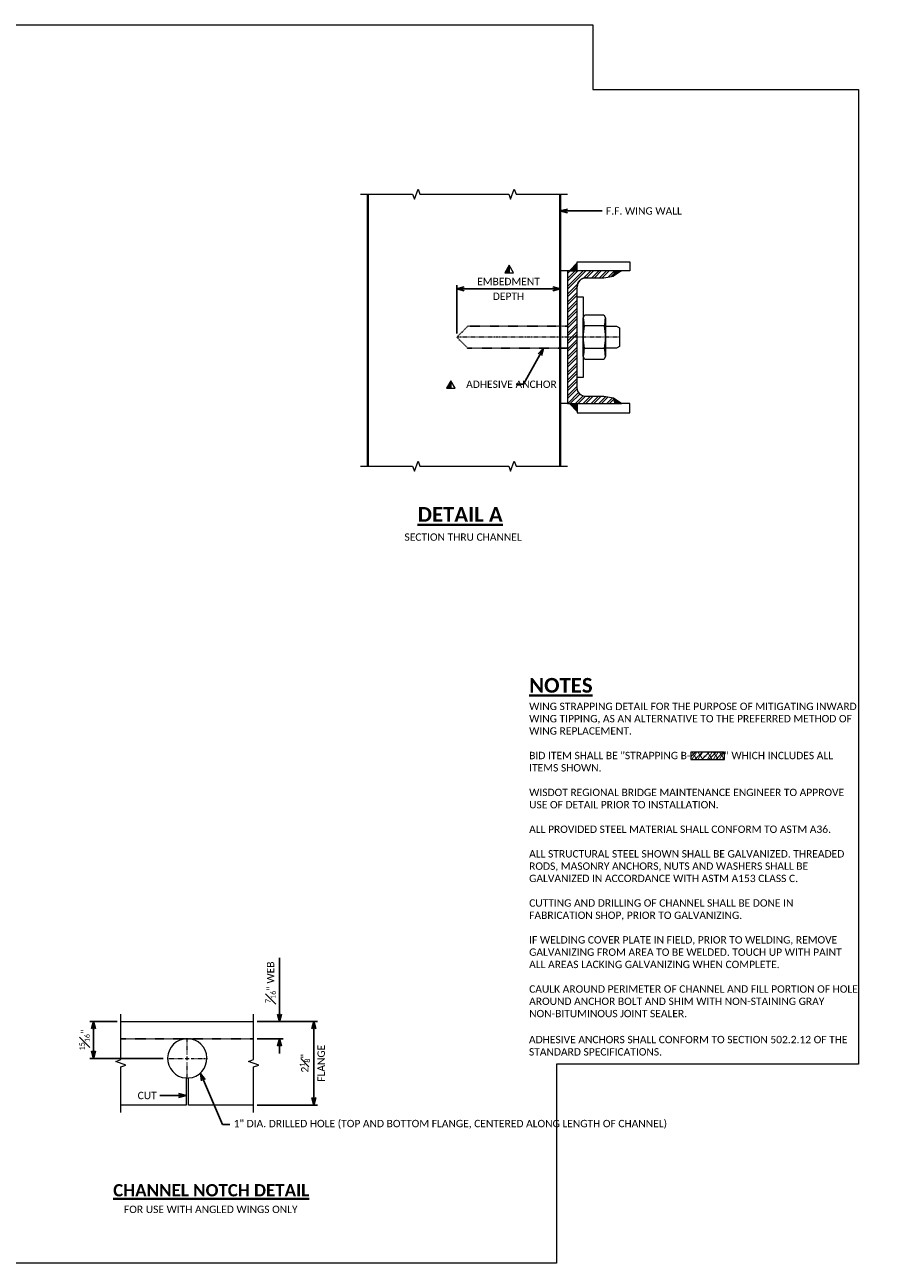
# Model space of a CAD drawing. Extents: x 29 to 1039, y 58 to 310.
# Tile 3 of 4: x 237 to 413, y 58 to 310. Entities that reach past the tile are written whole.
import ezdxf
from ezdxf import colors
from ezdxf.entities.mleader import LeaderData, LeaderLine
from ezdxf.enums import TextEntityAlignment as Align
from ezdxf.math import Vec2, Vec3

# ---------------------------------------------------------------- set-up
doc = ezdxf.new("R2010")
doc.units = 0
doc.header["$MEASUREMENT"] = 0
doc.linetypes.add('Wisdot2', pattern=[0.125, 0.0625, -0.0625])
doc.linetypes.add('Wisdot4', pattern=[0.28125, 0.125, -0.0625, 0.03125, -0.0625])
for name, color, linetype, lineweight in [('B_ANNO_BREAK', 7, 'Continuous', 18), ('B_ANNO_DIM', 7, 'Continuous', 18), ('B_ANNO_SYMB', 7, 'Continuous', 18), ('B_ANNO_TEXT', 7, 'Continuous', 18), ('B_ANNO_TEXT_TITLE', 7, 'Continuous', 40), ('B_CNTR', 1, 'Wisdot4', 18), ('B_CONC', 1, 'Continuous', 40), ('B_DETAIL_HIDDEN', 7, 'Wisdot2', 25), ('B_STEEL', 92, 'Continuous', 18), ('B_STEEL_BOLT', 3, 'Continuous', 18)]:
    doc.layers.add(name, color=color, linetype=linetype, lineweight=lineweight)
doc.layers.add('B_ANNO_DESIGN_NOTES', color=1, linetype='Continuous', lineweight=18, true_color=0xff0000)
doc.layers.add('B_ANNO_NOPLOT', color=47, linetype='Continuous', lineweight=18, plot=False)
doc.styles.add('Annotative', font='calibri.ttf', dxfattribs={"height": 0.0625})
doc.styles.get("Standard").update_dxf_attribs({"font": 'calibri.ttf'})
doc.styles.add('Title', font='calibrib.ttf', dxfattribs={"height": 0.125})
doc.dimstyles.new('Annotative', dxfattribs={"dimscale": 0, "dimtxt": 0.0625, "dimasz": 0.0625, "dimexe": 0.03125, "dimexo": 0.03125, "dimgap": 0.03125, "dimtad": 1, "dimdec": 3, "dimzin": 3, "dimdsep": 46, "dimlunit": 4, "dimtxsty": 'Standard', "dimblk": 'OPEN30', "dimcen": 0.03125, "dimaunit": 1, "dimadec": 0, "dimazin": 3, "dimtfac": 0.75, "dimtdec": 3, "dimtofl": 0, "dimtmove": 0, "dimatfit": 3, "dimldrblk": 'OPEN30', "dimfxl": 1, "dimtfill": 1, "dimfrac": 1, "dimtolj": 1, "dimtzin": 0, "dimarcsym": 0})

# ---------------------------------------------------------------- blocks, each defined once
blk = doc.blocks.new('*U33')
at = {"lineweight": -2}
h = blk.add_hatch(color=0, dxfattribs=at)
h.dxf.hatch_style = 1
h.paths.add_polyline_path([(-1.51, -0.01), (-1.95, -0.76), (-1.51, -0.76)])
at = {"color": 0, "lineweight": -2}
blk.add_line((-1.51, -0.01), (-1.51, -0.76), dxfattribs=at)
at = {"color": 0, "lineweight": -2, "flags": 128}
blk.add_lwpolyline([(-1.51, -0.01), (-1.95, -0.76), (-1.08, -0.76)], close=True, dxfattribs=at)
blk = doc.blocks.new('_Open30')
at = {"color": 0, "linetype": 'ByBlock', "lineweight": -2}
for p, q in [((-1, 0.27), (0, 0)), ((0, 0), (-1, -0.27)), ((0, 0), (-1, 0))]:
    blk.add_line(p, q, dxfattribs=at)
blk = doc.blocks.new('*D35')
at = {"layer": 'B_ANNO_DIM', "color": 0, "lineweight": -2, "transparency": 16777216}
for p, q in [((296.29, 189.2), (296.29, 199)), ((315.79, 198.25), (297.79, 198.25))]:
    blk.add_line(p, q, dxfattribs=at)
at = {"layer": 'Defpoints', "color": 0, "transparency": 16777216}
for p in [(296.29, 198.25), (317.29, 198.25), (296.29, 188.45)]:
    blk.add_point(p, dxfattribs=at)
at = {"layer": 'B_ANNO_DIM', "color": 0, "lineweight": -2, "transparency": 16777216, "xscale": 1.5, "yscale": 1.5, "zscale": 1.5, "rotation": 180}
blk.add_blockref('_Open30', (296.29, 198.25), dxfattribs=at)
at = {"layer": 'B_ANNO_DIM', "color": 0, "lineweight": -2, "transparency": 16777216, "xscale": 1.5, "yscale": 1.5, "zscale": 1.5}
blk.add_blockref('_Open30', (317.29, 198.25), dxfattribs=at)
at = {"layer": 'B_ANNO_DIM', "color": 0, "transparency": 16777216, "insert": (306.79, 199.76), "char_height": 1.5, "attachment_point": 5, "bg_fill": 3, "box_fill_scale": 1.25, "bg_fill_color": 256, "bg_fill_true_color": 13158600, "bg_fill_transparency": 0}
blk.add_mtext('\\A1;EMBEDMENT', dxfattribs=at)
at = {"layer": 'B_ANNO_DIM', "color": 0, "transparency": 16777216, "insert": (306.79, 196.75), "char_height": 1.5, "attachment_point": 5, "bg_fill": 3, "box_fill_scale": 1.25, "bg_fill_color": 256, "bg_fill_true_color": 13158600, "bg_fill_transparency": 0}
blk.add_mtext('\\A1;DEPTH', dxfattribs=at)
blk = doc.blocks.new('ADHESIVEANCHOR')
at = {"layer": 'B_CNTR'}
blk.add_line((8.65, 0), (-24.47, 0), dxfattribs=at)
at = {"layer": 'B_DETAIL_HIDDEN'}
blk.add_lwpolyline([(-1.97, 2.25), (-22.23, 2.25), (-24.47, 0.02), (-24.47, -0.01), (-22.23, -2.25), (-1.97, -2.25)], dxfattribs=at)
at = {"layer": 'B_STEEL_BOLT'}
for p, q in [((5.55, 2.28), (1.46, 2.28)), ((5.55, -2.27), (1.46, -2.27))]:
    blk.add_line(p, q, dxfattribs=at)
for points in [[(1.24, 8.23), (1.24, -8.22), (0, -8.22), (0, 8.23)], [(1.56, 4.55), (5.45, 4.55), (5.77, 3.91), (5.77, -3.9), (5.45, -4.54), (1.56, -4.54), (1.24, -3.9), (1.24, 3.91)], [(5.77, 2.25), (8, 2.25), (8.65, 1.93), (8.65, -1.92), (8, -2.25), (5.77, -2.25)]]:
    blk.add_lwpolyline(points, close=True, dxfattribs=at)
for centre, radius, start, end in [((22.7, 5.97), 21.56, 185.4862, 189.8566), ((-15.69, 5.97), 21.56, 350.1434, 354.5138), ((13.11, 0), 11.87, 168.9654, 191.0346), ((-6.1, 0), 11.87, 348.9654, 11.0346), ((22.7, -5.96), 21.56, 170.1434, 174.5138), ((-15.69, -5.96), 21.56, 5.4862, 9.8566)]:
    blk.add_arc(centre, radius, start, end, dxfattribs=at)
blk = doc.blocks.new('*U36')
at = {"layer": 'B_CNTR', "color": 0, "transparency": 16777216}
for p, q in [((0, 0.8), (0, 4.12)), ((-4.12, 0), (-0.8, 0)), ((0.8, 0), (4.12, 0)), ((0, -4.12), (0, -0.8))]:
    blk.add_line(p, q, dxfattribs=at)
at = {"layer": 'B_CNTR', "color": 0, "linetype": 'Continuous', "transparency": 16777216}
for p, q in [((-0.4, 0), (0.4, 0)), ((0, -0.4), (0, 0.4))]:
    blk.add_line(p, q, dxfattribs=at)
blk = doc.blocks.new('*D25')
at = {"layer": 'B_ANNO_DIM', "color": 0, "lineweight": -2, "transparency": 16777216}
for p, q in [((255.67, 49.19), (267.91, 49.19)), ((267.16, 33.69), (267.16, 47.69)), ((255.67, 32.19), (267.91, 32.19))]:
    blk.add_line(p, q, dxfattribs=at)
at = {"layer": 'Defpoints', "color": 0, "transparency": 16777216}
for p in [(254.92, 49.19), (267.16, 49.19), (254.92, 32.19)]:
    blk.add_point(p, dxfattribs=at)
at = {"layer": 'B_ANNO_DIM', "color": 0, "lineweight": -2, "transparency": 16777216, "xscale": 1.5, "yscale": 1.5, "zscale": 1.5}
for p, rotation in [((267.16, 49.19), 90), ((267.16, 32.19), 270)]:
    blk.add_blockref('_Open30', p, dxfattribs=dict(at, rotation=rotation))
at = {"layer": 'B_ANNO_DIM', "color": 0, "transparency": 16777216, "insert": (265.34, 40.69), "char_height": 1.5, "attachment_point": 5, "rotation": 90, "bg_fill": 3, "box_fill_scale": 1.25, "bg_fill_color": 256, "bg_fill_true_color": 13158600, "bg_fill_transparency": 0}
blk.add_mtext('\\A1;2{\\H0.7x;\\S1#8;}"', dxfattribs=at)
at = {"layer": 'B_ANNO_DIM', "color": 0, "transparency": 16777216, "insert": (268.68, 40.69), "char_height": 1.5, "attachment_point": 5, "rotation": 90, "bg_fill": 3, "box_fill_scale": 1.25, "bg_fill_color": 256, "bg_fill_true_color": 13158600, "bg_fill_transparency": 0}
blk.add_mtext('\\A1;FLANGE', dxfattribs=at)
blk = doc.blocks.new('*D26')
at = {"layer": 'B_ANNO_DIM', "color": 0, "lineweight": -2, "transparency": 16777216}
for p, q in [((227.17, 49.19), (221.6, 49.19)), ((222.35, 43.19), (222.35, 47.69)), ((236.55, 41.69), (221.6, 41.69))]:
    blk.add_line(p, q, dxfattribs=at)
at = {"layer": 'Defpoints', "color": 0, "transparency": 16777216}
for p in [(222.35, 49.19), (227.92, 49.19), (237.3, 41.69)]:
    blk.add_point(p, dxfattribs=at)
at = {"layer": 'B_ANNO_DIM', "color": 0, "lineweight": -2, "transparency": 16777216, "xscale": 1.5, "yscale": 1.5, "zscale": 1.5}
for p, rotation in [((222.35, 49.19), 90), ((222.35, 41.69), 270)]:
    blk.add_blockref('_Open30', p, dxfattribs=dict(at, rotation=rotation))
at = {"layer": 'B_ANNO_DIM', "color": 0, "transparency": 16777216, "insert": (220.53, 45.44), "char_height": 1.5, "attachment_point": 5, "rotation": 90}
blk.add_mtext('\\A1;{\\H0.7x;\\S15#16;}"', dxfattribs=at)
blk = doc.blocks.new('DETAILSECTION')
at = {"layer": 'B_STEEL'}
h = blk.add_hatch(dxfattribs=at)
h.set_pattern_fill('ANSI32', color=256, scale=3)
h.set_pattern_definition([(45, (4.86, -2e-13), (-0.795495, 0.795495), []), (45, (5.3903, -2e-13), (-0.795495, 0.795495), [])])
h.paths.add_polyline_path([(1.97, 10.27, -0.414214), (3.8, 12.09), (7.39, 12.09), (9.39, 12.4), (9.72, 13.5), (0, 13.5), (0, 0), (0, -13.5), (9.72, -13.5), (9.39, -12.4), (7.39, -12.09), (3.8, -12.09, -0.414214), (1.97, -10.27), (1.97, 0)])
for points in [[(1.99, 15.11), (0.39, 13.5), (1.99, 13.5)], [(9.39, 12.4), (9.72, 13.5), (11.02, 13.5)], [(9.39, -12.4), (9.72, -13.5), (11.02, -13.5)], [(1.99, -15.11), (0.39, -13.5), (1.99, -13.5)]]:
    blk.add_hatch(color=256, dxfattribs=at).paths.add_polyline_path(points)
for p, q in [((0, 13.5), (-1.5, 13.5)), ((0, -13.5), (-1.5, -13.5))]:
    blk.add_line(p, q, dxfattribs=at)
for points in [[(1.99, 13.5), (1.99, 15.36), (12.68, 15.36), (12.68, 13.5), (9.72, 13.5)], [(1.99, -13.5), (1.99, -15.36), (12.68, -15.36), (12.68, -13.5), (9.72, -13.5)]]:
    blk.add_lwpolyline(points, dxfattribs=at)
at = {"layer": 'B_STEEL', "flags": 128}
blk.add_lwpolyline([(3.8, 12.09), (7.39, 12.09), (9.39, 12.4), (9.72, 13.5), (0, 13.5), (0, 0), (0, -13.5), (9.72, -13.5), (9.39, -12.4), (7.39, -12.09), (3.8, -12.09, -0.414214), (1.97, -10.27), (1.97, 0), (1.97, 10.27, -0.414214), (3.8, 12.09), (7.39, 12.09), (9.39, 12.4), (9.72, 13.5), (0, 13.5), (0, 0), (0, 0), (0, -13.5), (9.72, -13.5), (9.39, -12.4), (7.39, -12.09), (3.8, -12.09), (3.8, -12.09, -0.414214), (1.97, -10.27)], format="xyb", dxfattribs=at)
for points in [[(1.99, 15.11), (0.39, 13.5), (1.99, 13.5), (1.99, 15.11)], [(9.39, 12.4), (9.72, 13.5), (11.02, 13.5), (9.39, 12.4)], [(9.39, -12.4), (9.72, -13.5), (11.02, -13.5), (9.39, -12.4)], [(1.99, -15.11), (0.39, -13.5), (1.99, -13.5), (1.99, -15.11)]]:
    blk.add_lwpolyline(points, dxfattribs=at)
at = {"layer": 'B_STEEL'}
blk.add_arc((3.8, 10.27), 1.83, 90, 180, dxfattribs=at)
blk = doc.blocks.new('*D27')
at = {"layer": 'B_ANNO_DIM', "color": 0, "lineweight": -2, "transparency": 16777216}
for p, q in [((260.19, 50.69), (260.19, 62.17)), ((255.67, 49.19), (260.94, 49.19)), ((255.67, 45.69), (260.94, 45.69)), ((260.19, 44.19), (260.19, 42.69))]:
    blk.add_line(p, q, dxfattribs=at)
at = {"layer": 'Defpoints', "color": 0, "transparency": 16777216}
for p in [(254.92, 49.19), (260.19, 49.19), (254.92, 45.69)]:
    blk.add_point(p, dxfattribs=at)
at = {"layer": 'B_ANNO_DIM', "color": 0, "lineweight": -2, "transparency": 16777216, "xscale": 1.5, "yscale": 1.5, "zscale": 1.5}
for p, rotation in [((260.19, 49.19), 270), ((260.19, 45.69), 90)]:
    blk.add_blockref('_Open30', p, dxfattribs=dict(at, rotation=rotation))
at = {"layer": 'B_ANNO_DIM', "color": 0, "transparency": 16777216, "insert": (258.37, 57.18), "char_height": 1.5, "attachment_point": 5, "rotation": 90, "bg_fill": 3, "box_fill_scale": 1.25, "bg_fill_color": 256, "bg_fill_true_color": 13158600, "bg_fill_transparency": 0}
blk.add_mtext('\\A1;{\\H0.7x;\\S7#16;}" WEB', dxfattribs=at)
blk = doc.blocks.new('*U34')
at = {"layer": 'B_ANNO_BREAK', "linetype": 'Continuous', "flags": 128}
for points in [[(276.665, 217.5333), (287.2754, 217.5333), (287.6504, 216.503), (288.4004, 218.5636), (288.7754, 217.5333), (306.8396, 217.5333), (307.2146, 216.503), (307.9646, 218.5636), (308.3396, 217.5333), (318.7934, 217.5333)], [(276.665, 162.1792), (287.2754, 162.1792), (287.6504, 161.1489), (288.4004, 163.2095), (288.7754, 162.1792), (306.8396, 162.1792), (307.2146, 161.1489), (307.9646, 163.2095), (308.3396, 162.1792), (318.7934, 162.1792)]]:
    blk.add_lwpolyline(points, dxfattribs=at)
at = {"layer": 'B_ANNO_NOPLOT', "flags": 128}
blk.add_lwpolyline([(0, 0), (0, 252), (323.9277, 252), (323.9277, 238.8552), (378, 238.8552), (378, 40.4996), (316.5708, 40.4996), (316.5708, 0)], close=True, dxfattribs=at)
at = {"layer": 'B_CONC'}
blk.add_line((278.165, 162.1792), (278.165, 217.5333), dxfattribs=at)
at = {"layer": 'B_ANNO_SYMB', "xscale": 2.054654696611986, "yscale": 2.054654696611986, "zscale": 2.054654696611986}
for p in [(310.0419, 203.0798), (298.1698, 179.6032)]:
    blk.add_blockref('*U33', p, dxfattribs=at)
at = {"layer": 'B_ANNO_TEXT', "insert": (310.9546, 46.2614), "char_height": 1.5, "width": 67.045381, "attachment_point": 1, "style": 'Annotative'}
blk.add_mtext('ADHESIVE ANCHORS SHALL CONFORM TO SECTION 502.2.12 OF THE STANDARD SPECIFICATIONS.', dxfattribs=at)
at = {"layer": 'B_ANNO_TEXT_TITLE', "insert": (288.2996, 153.8629), "char_height": 3, "width": 20.493993, "attachment_point": 1, "style": 'Title'}
blk.add_mtext('{\\LDETAIL A}', dxfattribs=at)
at = {"layer": 'B_ANNO_DIM'}
ml = blk.add_multileader_mtext('Standard', dxfattribs=at)
ml.set_content('ADHESIVE ANCHOR', color=256)
ml.set_leader_properties()
ml.set_arrow_properties(name='OPEN30')
ml.build(insert=Vec2(0, 0))
ml.multileader.update_dxf_attribs({"dogleg_length": 0.0625, "arrow_head_size": 1.5, "scale": 24})
ctx = ml.context
ctx.base_point, ctx.scale, ctx.char_height, ctx.arrow_head_size, ctx.landing_gap_size, ctx.plane_origin = Vec3(297.4198, 178.8423), 24, 1.5, 1.5, 0.75, Vec3(313.9635, 186.248)
notes = []
notes.append((ctx, [(0, (1, 1, 0), (309.8779, 178.8423), (-1, 0), 1.5, [(0, [(313.9036, 186.1812)], 0, [])])]))
ctx.mtext.insert, ctx.mtext.width, ctx.mtext.flow_direction = Vec3(298.1698, 179.6032), 9.791431, 5
for ctx, leaders in notes:
    for number, flags, end, landing, length, lines in leaders:
        leader = LeaderData()
        leader.index, (leader.has_last_leader_line, leader.has_dogleg_vector, leader.attachment_direction) = number, flags
        leader.last_leader_point, leader.dogleg_vector, leader.dogleg_length = Vec3(end), Vec3(landing), length
        for number, points, colour, breaks in lines:
            line = LeaderLine()
            line.index, line.vertices, line.color, line.breaks = number, Vec3.list(points), colors.encode_raw_color(colour), breaks
            leader.lines.append(line)
        ctx.leaders.append(leader)
dim = blk.add_linear_dim(base=(296.2934, 198.2546), p1=(317.2934, 198.2546), p2=(296.2934, 188.4462), text='EMBEDMENT\\XDEPTH', dimstyle='Annotative', dxfattribs=at)
dim.commit()
dim.dimension.update_dxf_attribs({"geometry": '*D35', "text_midpoint": (306.7934, 198.2546)})
at = {"layer": 'B_STEEL_BOLT'}
blk.add_blockref('ADHESIVEANCHOR', (320.7621, 188.4273), dxfattribs=at)
blk = doc.blocks.new('INS_WINGSTRAP_BASE')
at = {"layer": 'B_ANNO_DESIGN_NOTES'}
h = blk.add_hatch(dxfattribs=at)
h.set_pattern_fill('ANSI31', color=256, scale=8)
h.set_pattern_definition([(45, (347.3263, 103.2479), (-0.7071, 0.7071), [])])
h.paths.add_polyline_path([(343.8811, 104.0014), (343.8811, 102.4944), (350.7715, 102.4944), (350.7715, 104.0014)])
at = {"layer": 'B_ANNO_BREAK', "flags": 128}
for points in [[(227.9219, 30.6917), (227.9219, 39.9417), (228.9522, 40.3167), (226.8916, 41.0667), (227.9219, 41.4417), (227.9219, 50.6917)], [(254.9219, 30.6917), (254.9219, 39.9417), (255.9522, 40.3167), (253.8916, 41.0667), (254.9219, 41.4417), (254.9219, 50.6917)]]:
    blk.add_lwpolyline(points, dxfattribs=at)
at = {"layer": 'B_ANNO_DESIGN_NOTES'}
blk.add_lwpolyline([(343.8811, 104.0014), (343.8811, 102.4944), (350.7715, 102.4944), (350.7715, 104.0014)], close=True, dxfattribs=at)
at = {"layer": 'B_CONC'}
blk.add_line((317.2934, 217.5333), (317.2934, 162.1792), dxfattribs=at)
at = {"layer": 'B_DETAIL_HIDDEN'}
blk.add_line((227.9219, 45.6917), (254.9219, 45.6917), dxfattribs=at)
at = {"layer": 'B_STEEL'}
blk.add_line((227.9219, 49.1917), (254.9219, 49.1917), dxfattribs=at)
blk.add_lwpolyline([(254.9219, 32.1917), (241.6719, 32.1917), (241.6719, 37.6996, 31.96871942), (241.1719, 37.6996), (241.1719, 32.1917), (227.9219, 32.1917)], format="xyb", dxfattribs=at)
blk.add_blockref('DETAILSECTION', (318.7934, 188.4272))
at = {"layer": 'B_CNTR'}
blk.add_blockref('*U36', (241.4219, 41.6917), dxfattribs=at)
at = {"layer": 'B_ANNO_TEXT', "char_height": 1.5, "attachment_point": 1, "style": 'Annotative'}
for s, insert, width in [('SECTION THRU CHANNEL', (285.6198, 148.5065), 25.78184), ('WING STRAPPING DETAIL FOR THE PURPOSE OF MITIGATING INWARD WING TIPPING, AS AN ALTERNATIVE TO THE PREFERRED METHOD OF WING REPLACEMENT.\\P\\PBID ITEM SHALL BE "STRAPPING B-             " WHICH INCLUDES ALL ITEMS SHOWN.\\P\\PWISDOT REGIONAL BRIDGE MAINTENANCE ENGINEER TO APPROVE USE OF DETAIL PRIOR TO INSTALLATION.\\P\\PALL PROVIDED STEEL MATERIAL SHALL CONFORM TO ASTM A36.\\P\\PALL STRUCTURAL STEEL SHOWN SHALL BE GALVANIZED. THREADED RODS, MASONRY ANCHORS, NUTS AND WASHERS SHALL BE GALVANIZED IN ACCORDANCE WITH ASTM A153 CLASS C.\\P\\PCUTTING AND DRILLING OF CHANNEL SHALL BE DONE IN FABRICATION SHOP, PRIOR TO GALVANIZING.\\P\\PIF WELDING COVER PLATE IN FIELD, PRIOR TO WELDING, REMOVE GALVANIZING FROM AREA TO BE WELDED. TOUCH UP WITH PAINT ALL AREAS LACKING GALVANIZING WHEN COMPLETE.\\P\\PCAULK AROUND PERIMETER OF CHANNEL AND FILL PORTION OF HOLE AROUND ANCHOR BOLT AND SHIM WITH NON-STAINING GRAY NON-BITUMINOUS JOINT SEALER.', (310.995, 114.0614), 67.004996)]:
    blk.add_mtext(s, dxfattribs=dict(at, insert=insert, width=width))
at = {"layer": 'B_ANNO_TEXT', "insert": (228.5486, 11.7139), "char_height": 1.5, "attachment_point": 1, "line_spacing_factor": 0.8, "style": 'Annotative'}
blk.add_mtext('FOR USE WITH ANGLED WINGS ONLY', dxfattribs=at)
at = {"layer": 'B_ANNO_TEXT', "style": 'Annotative'}
blk.add_attdef('XX-XXX', text='', height=1.5, dxfattribs=at).set_placement((347.4, 103.2514), align=Align.MIDDLE_CENTER)
at = {"layer": 'B_ANNO_TEXT_TITLE', "insert": (310.995, 116.0614), "char_height": 3, "width": 11.045557, "attachment_point": 7, "style": 'Title'}
blk.add_mtext('\\LNOTES\\l', dxfattribs=at)
at = {"layer": 'B_ANNO_TEXT_TITLE', "insert": (226.3427, 16.0994), "char_height": 2.50005, "attachment_point": 1, "line_spacing_factor": 0.8, "style": 'Title'}
blk.add_mtext('{\\LCHANNEL NOTCH DETAIL}', dxfattribs=at)
at = {"layer": 'B_ANNO_DIM'}
dim = blk.add_linear_dim(base=(222.3503, 49.1917), p1=(237.3019, 41.6917), p2=(227.9219, 49.1917), angle=90, text='{\\H0.7x;\\S15#16;}"', dimstyle='Annotative', override={"dimtfill": 0}, dxfattribs=at)
dim.commit()
dim.dimension.update_dxf_attribs({"geometry": '*D26', "text_midpoint": (220.5289, 45.4417)})
ml = blk.add_multileader_mtext('Standard', dxfattribs=at)
ml.set_content('\\A1;3{\\H0.7x;\\S1#2;}" X 3{\\H0.7x;\\S1#2;}" X {\\H0.7x;\\S5#16;}" PLATE WASHER, TYP.', color=256)
ml.set_leader_properties()
ml.set_arrow_properties(name='OPEN30')
ml.build(insert=Vec2(0, 0))
ml.multileader.update_dxf_attribs({"dogleg_length": 0.0625, "arrow_head_size": 1.5, "scale": 24})
ctx = ml.context
ctx.base_point, ctx.scale, ctx.char_height, ctx.arrow_head_size, ctx.landing_gap_size, ctx.plane_origin = Vec3(111.9814, 240.5039), 24, 1.5, 1.5, 0.75, Vec3(112.9303, 206.3189)
notes = []
notes.append((ctx, [(1, (1, 1, 0), (110.4814, 240.5039), (1, 0), 1.5, [(0, [(112.9303, 206.8189)], 0, [])])]))
ctx.mtext.insert, ctx.mtext.width, ctx.mtext.flow_direction = Vec3(112.7314, 241.4212), 20.798946, 5
ml = blk.add_multileader_mtext('Standard', dxfattribs=at)
ml.set_content('\\A1;{\\H0.7x;\\S3#8;}" COVER PLATE REQUIRED FOR ANGLED WINGS', color=256)
ml.set_leader_properties()
ml.set_arrow_properties(name='OPEN30')
ml.build(insert=Vec2(0, 0))
ml.multileader.update_dxf_attribs({"dogleg_length": 0.0625, "arrow_head_size": 1.5, "scale": 24})
ctx = ml.context
ctx.base_point, ctx.scale, ctx.char_height, ctx.arrow_head_size, ctx.landing_gap_size, ctx.plane_origin = Vec3(146.1869, 223.6348), 24, 1.5, 1.5, 0.75, Vec3(145.5398, 197.3189)
notes.append((ctx, [(0, (1, 1, 0), (144.6869, 223.6348), (1, 0), 1.5, [(1, [(145.7377, 197.3189), (143.4093, 210.3189)], 0, [])])]))
ctx.mtext.insert, ctx.mtext.width, ctx.mtext.flow_direction = Vec3(146.9369, 224.3958), 26.700662, 5
ml = blk.add_multileader_mtext('Standard', dxfattribs=at)
ml.set_content('F.F. WING WALL', color=256)
ml.set_leader_properties()
ml.set_arrow_properties(name='OPEN30')
ml.build(insert=Vec2(0, 0))
ml.multileader.update_dxf_attribs({"dogleg_length": 0.0625, "arrow_head_size": 1.5, "scale": 24})
ctx = ml.context
ctx.base_point, ctx.scale, ctx.char_height, ctx.arrow_head_size, ctx.landing_gap_size, ctx.plane_origin = Vec3(325.8862, 214.1083, 0.0297), 24, 1.5, 1.5, 0.75, Vec3(317.2934, 214.1083, 0.0297)
notes.append((ctx, [(0, (1, 1, 0), (324.3862, 214.1083, 0.0297), (1, 0), 1.5, [(0, [(317.2934, 214.1083, 0.0297)], 0, [])])]))
ctx.mtext.insert, ctx.mtext.flow_direction = Vec3(326.6362, 214.8687, 0.0297), 5
ml = blk.add_multileader_mtext('Standard', dxfattribs=at)
ml.set_content('CHANNEL BENT AT MIDPOINT TO ACCOMMODATE WING ANGLE', color=256)
ml.set_leader_properties()
ml.set_arrow_properties(name='OPEN30')
ml.build(insert=Vec2(0, 0))
ml.multileader.update_dxf_attribs({"dogleg_length": 0.0625, "arrow_head_size": 1.5, "scale": 24})
ctx = ml.context
ctx.base_point, ctx.scale, ctx.char_height, ctx.arrow_head_size, ctx.landing_gap_size, ctx.plane_origin = Vec3(127.9802, 127.8051), 24, 1.5, 1.5, 0.75, Vec3(133.3435, 91.2245)
notes.append((ctx, [(1, (1, 1, 0), (126.4802, 127.8051), (1, 0), 1.5, [(0, [(133.3435, 91.2245)], 0, [])])]))
ctx.mtext.insert, ctx.mtext.width, ctx.mtext.flow_direction = Vec3(128.7302, 128.5661), 32.662172, 5
ml = blk.add_multileader_mtext('Standard', dxfattribs=at)
ml.set_content('F.F. CULVERT WALL/ ABUTMENT BODY', color=256)
ml.set_leader_properties()
ml.set_arrow_properties(name='OPEN30')
ml.build(insert=Vec2(0, 0))
ml.multileader.update_dxf_attribs({"text_right_attachment_type": 3, "dogleg_length": 0.0625, "arrow_head_size": 1.5, "scale": 24})
ctx = ml.context
ctx.base_point, ctx.scale, ctx.char_height, ctx.arrow_head_size, ctx.landing_gap_size, ctx.plane_origin = Vec3(167.1566, 79.2096, 0.0297), 24, 1.5, 1.5, 0.75, Vec3(191.1305, 92.1396, 0.0297)
ctx.right_attachment = 3
notes.append((ctx, [(0, (1, 1, 0), (189.4443, 76.4984, 0.0297), (-1, 0), 1.5, [(0, [(191.1305, 92.1396, 0.0297)], 0, [])])]))
ctx.mtext.insert, ctx.mtext.width, ctx.mtext.flow_direction = Vec3(167.9066, 79.9706, 0.0297), 22.044731, 5
ml = blk.add_multileader_mtext('Standard', dxfattribs=at)
ml.set_content('1" DIA. DRILLED HOLE (TOP AND BOTTOM FLANGE, CENTERED ALONG LENGTH OF CHANNEL)', color=256)
ml.set_leader_properties()
ml.set_arrow_properties(name='OPEN30')
ml.build(insert=Vec2(0, 0))
ml.multileader.update_dxf_attribs({"dogleg_length": 0.0625, "arrow_head_size": 1.5, "scale": 24})
ctx = ml.context
ctx.base_point, ctx.scale, ctx.char_height, ctx.arrow_head_size, ctx.landing_gap_size, ctx.plane_origin = Vec3(250.1009, 28.2207), 24, 1.5, 1.5, 0.75, Vec3(244.1142, 38.6206)
notes.append((ctx, [(0, (1, 1, 0), (248.6009, 28.2207), (1, 0), 1.5, [(0, [(244.1142, 38.6206)], 0, [])])]))
ctx.mtext.insert, ctx.mtext.width, ctx.mtext.flow_direction = Vec3(250.8509, 29.1697), 31.62489, 5
ml = blk.add_multileader_mtext('Standard', dxfattribs=at)
ml.set_content('CUT', color=256)
ml.set_leader_properties()
ml.set_arrow_properties(name='OPEN30')
ml.build(insert=Vec2(0, 0))
ml.multileader.update_dxf_attribs({"dogleg_length": 0.0625, "arrow_head_size": 1.5, "scale": 24})
ctx = ml.context
ctx.base_point, ctx.scale, ctx.char_height, ctx.arrow_head_size, ctx.landing_gap_size, ctx.plane_origin = Vec3(230.5692, 34.1166), 24, 1.5, 1.5, 0.75, Vec3(241.1719, 34.1166)
notes.append((ctx, [(0, (1, 1, 0), (237.3677, 34.1166), (-1, 0), 1.5, [(0, [(241.1719, 34.1166)], 0, [])])]))
ctx.mtext.insert, ctx.mtext.flow_direction = Vec3(231.3192, 34.8775), 5
ml = blk.add_multileader_mtext('Standard', dxfattribs=at)
ml.set_content('\\A1;{\\H0.7x;\\S3#8;}" THICK COVER PLATE TOP AND BOTTOM', color=256)
ml.set_leader_properties()
ml.set_arrow_properties(name='OPEN30')
ml.build(insert=Vec2(0, 0))
ml.multileader.update_dxf_attribs({"dogleg_length": 0.0625, "arrow_head_size": 1.5, "scale": 24})
ctx = ml.context
ctx.base_point, ctx.scale, ctx.char_height, ctx.arrow_head_size, ctx.landing_gap_size, ctx.plane_origin = Vec3(26.8567, 23.8456), 24, 1.5, 1.5, 0.75, Vec3(74.8621, 32.0632)
notes.append((ctx, [(0, (1, 1, 0), (52.2449, 23.8456), (-1, 0), 1.5, [(0, [(74.8621, 32.0632)], 0, [])])]))
ctx.mtext.insert, ctx.mtext.width, ctx.mtext.flow_direction = Vec3(27.6067, 24.6066), 23.956849, 5
for ctx, leaders in notes:
    for number, flags, end, landing, length, lines in leaders:
        leader = LeaderData()
        leader.index, (leader.has_last_leader_line, leader.has_dogleg_vector, leader.attachment_direction) = number, flags
        leader.last_leader_point, leader.dogleg_vector, leader.dogleg_length = Vec3(end), Vec3(landing), length
        for number, points, colour, breaks in lines:
            line = LeaderLine()
            line.index, line.vertices, line.color, line.breaks = number, Vec3.list(points), colors.encode_raw_color(colour), breaks
            leader.lines.append(line)
        ctx.leaders.append(leader)
dim = blk.add_linear_dim(base=(267.1581, 49.1917), p1=(254.9219, 32.1917), p2=(254.9219, 49.1917), angle=90, text='2{\\H0.7x;\\S1#8;}"\\XFLANGE', dimstyle='Annotative', dxfattribs=at)
dim.commit()
dim.dimension.update_dxf_attribs({"geometry": '*D25', "text_midpoint": (267.1581, 40.6917)})
at = {"layer": 'B_ANNO_NOPLOT', "flags": 128}
blk.add_lwpolyline([(0, 0), (0, 252), (323.9277, 252), (323.9277, 238.8552), (378, 238.8552), (378, 40.4996), (316.5708, 40.4996), (316.5708, 0)], close=True, dxfattribs=at)
at = {"layer": 'B_ANNO_DIM'}
ml = blk.add_multileader_mtext('Standard', dxfattribs=at)
ml.set_content('SEE CHANNEL NOTCH DETAIL', color=256)
ml.set_leader_properties()
ml.set_arrow_properties(name='OPEN30')
ml.build(insert=Vec2(0, 0))
ml.multileader.update_dxf_attribs({"dogleg_length": 0.0625, "arrow_head_size": 1.5, "scale": 24})
ctx = ml.context
ctx.base_point, ctx.scale, ctx.char_height, ctx.arrow_head_size, ctx.landing_gap_size, ctx.plane_origin = Vec3(92.2373, 17.3807), 24, 1.5, 1.5, 0.75, Vec3(87.6177, 35.9692)
notes = []
notes.append((ctx, [(0, (1, 1, 0), (90.7373, 17.3807), (1, 0), 1.5, [(0, [(87.6177, 35.9692)], 0, [])])]))
ctx.mtext.insert, ctx.mtext.width, ctx.mtext.flow_direction = Vec3(92.9873, 18.1417), 16.869309, 5
for ctx, leaders in notes:
    for number, flags, end, landing, length, lines in leaders:
        leader = LeaderData()
        leader.index, (leader.has_last_leader_line, leader.has_dogleg_vector, leader.attachment_direction) = number, flags
        leader.last_leader_point, leader.dogleg_vector, leader.dogleg_length = Vec3(end), Vec3(landing), length
        for number, points, colour, breaks in lines:
            line = LeaderLine()
            line.index, line.vertices, line.color, line.breaks = number, Vec3.list(points), colors.encode_raw_color(colour), breaks
            leader.lines.append(line)
        ctx.leaders.append(leader)
dim = blk.add_linear_dim(base=(260.1899, 49.1917), p1=(254.9219, 45.6917), p2=(254.9219, 49.1917), angle=90, text='{\\H0.7x;\\S7#16;}" WEB', dimstyle='Annotative', dxfattribs=at)
dim.commit()
dim.dimension.update_dxf_attribs({"geometry": '*D27', "text_midpoint": (258.374, 57.1819)})

msp = doc.modelspace()

# ---------------------------------------------------------------- block references
msp.add_blockref('*U34', (29.12, 58.39))

# ---------------------------------------------------------------- next in the draw order: block references
msp.add_blockref('INS_WINGSTRAP_BASE', (29.12, 58.39)).add_auto_attribs({'XX-XXX': 'XX-XXX'})

doc.saveas('drawing.dxf')
